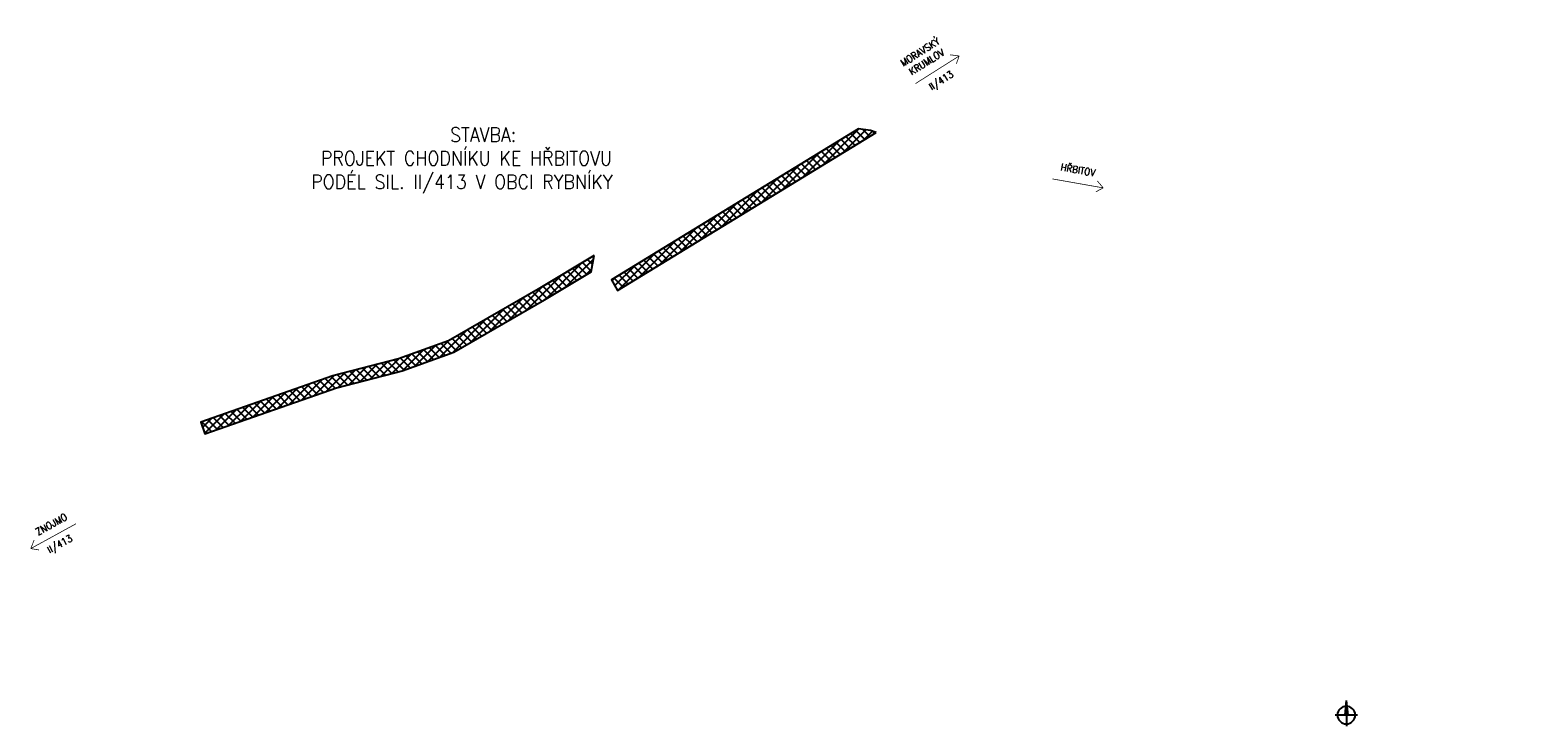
# Model space of a CAD drawing. Header units: millimetres. Extents: x 2148 to 2989, y 1089 to 1483.
import ezdxf

# ---------------------------------------------------------------- set-up
doc = ezdxf.new("R2010")
doc.units = ezdxf.units.MM
doc.layers.add('0_X-Ref_Rozpiska', color=7, linetype='Continuous')
doc.layers.add('PIS-Popis', color=7, linetype='Continuous')
doc.styles.add('ROMANS', font='wromans.shx')

msp = doc.modelspace()

# ---------------------------------------------------------------- linework, layer by layer
at = {"layer": '0_X-Ref_Rozpiska', "linetype": 'Continuous'}
for p, q in [((2892.18, 1103.75), (2891.5, 1095.57)), ((2892.18, 1103.75), (2892.28, 1089.23)), ((2892.18, 1103.75), (2893.02, 1095.57)), ((2892.33, 1102.35), (2892.37, 1095.57)), ((2898.61, 1095.57), (2885.93, 1095.57)), ((2892.47, 1100.96), (2892.51, 1095.57)), ((2892.61, 1099.57), (2892.64, 1095.57)), ((2892.76, 1098.18), (2892.77, 1095.57)), ((2892.9, 1096.79), (2892.91, 1095.57))]:
    msp.add_line(p, q, dxfattribs=at)
msp.add_ellipse((2892.27, 1095.57), major_axis=(3.52, 3.57), ratio=1, start_param=5.491046, end_param=11.774231, dxfattribs=at)
at = {"layer": 'PIS-Popis', "color": 1}
msp.add_lwpolyline([(2467.24, 1355.36), (2435.62, 1336.41), (2384.94, 1307.11), (2356.68, 1296.89), (2319.52, 1287.35), (2244.83, 1261.13), (2247.15, 1254.52), (2321.55, 1280.64), (2358.75, 1290.19), (2387.9, 1300.74), (2439.18, 1330.38), (2465.42, 1346.11)], close=True, dxfattribs=at)
at = {"layer": 'PIS-Popis', "color": 1, "const_width": 0.418}
msp.add_lwpolyline([(2148.78, 1189.67), (2153.41, 1188.91)], dxfattribs=at)

# ---------------------------------------------------------------- texts
at = {"layer": 'PIS-Popis', "char_height": 4, "attachment_point": 1, "style": 'ROMANS', "bg_fill": 3, "box_fill_scale": 1.5, "bg_fill_color": 256, "bg_fill_transparency": 0}
for s, width, insert, rotation in [('\\pi0.82293;{\\Fromans|c238;\\W0.9;\\C2;MORAVSKÝ \\P\\pi2.2801;KRUMLOV}', 28.5602, (2639.01, 1464.98), 32.32596), ('{\\Fromans|c238;\\W0.9;\\C2;ZNOJMO}', 19.8872, (2150.95, 1200.48), 28.76806)]:
    msp.add_mtext_dynamic_manual_height_columns(s, width=width, gutter_width=12.5, heights=[0], dxfattribs=dict(at, insert=insert, rotation=rotation))
at = {"layer": 'PIS-Popis', "insert": (2304.96, 1427.69), "char_height": 8, "attachment_point": 1, "style": 'ROMANS', "bg_fill": 3, "box_fill_scale": 1.2, "bg_fill_color": 256, "bg_fill_transparency": 0}
msp.add_mtext_dynamic_manual_height_columns('\\pi80.831;{\\Fromans|c238;\\W0.9;\\C2;STAVBA:\\P\\pi7.8027;PROJEKT CHODNÍKU KE HŘBITOVU \\P\\pi2.317;PODÉL SIL. II/413 V OBCI RYBNÍKY}', width=200.7483, gutter_width=12.5, heights=[0], dxfattribs=at)

# ---------------------------------------------------------------- next in the draw order: hatches: boundary and pattern name
at = {"layer": 'PIS-Popis'}
h = msp.add_hatch(dxfattribs=at)
h.set_pattern_fill('ANSI37', color=1)
h.paths.add_polyline_path([(2626.59, 1424.87), (2623.35, 1426.06), (2616.55, 1426.94), (2476.9, 1341.54), (2480.45, 1335.63)])
h.paths.add_polyline_path([(2467.24, 1355.36), (2435.62, 1336.41), (2384.94, 1307.11), (2356.68, 1296.89), (2319.52, 1287.35), (2244.83, 1261.13), (2247.15, 1254.52), (2321.55, 1280.64), (2358.75, 1290.19), (2387.9, 1300.74), (2439.18, 1330.38), (2465.42, 1346.11)])

# ---------------------------------------------------------------- next in the draw order: linework, layer by layer
at = {"layer": 'PIS-Popis', "color": 1, "const_width": 0.418}
for points in [[(2648.75, 1452.56), (2673.46, 1468.2)], [(2673.46, 1468.2), (2668.36, 1468.84)], [(2673.46, 1468.2), (2671.89, 1463.77)], [(2148.78, 1189.67), (2174.41, 1203.74)], [(2148.78, 1189.67), (2150.68, 1194.45)]]:
    msp.add_lwpolyline(points, dxfattribs=at)
at = {"layer": 'PIS-Popis', "color": 1}
msp.add_lwpolyline([(2626.59, 1424.87), (2623.35, 1426.06), (2616.55, 1426.94), (2476.9, 1341.54), (2476.9, 1341.54), (2480.45, 1335.63)], close=True, dxfattribs=at)

# ---------------------------------------------------------------- next in the draw order: texts
at = {"layer": 'PIS-Popis', "insert": (2731.17, 1407.42), "char_height": 4, "attachment_point": 1, "rotation": 350.00225, "style": 'ROMANS', "bg_fill": 3, "box_fill_scale": 1.5, "bg_fill_color": 256, "bg_fill_transparency": 0}
msp.add_mtext_dynamic_manual_height_columns('{\\Fromans|c238;\\W0.9;\\C2;HŘBITOV}', width=21.2496, gutter_width=12.5, heights=[0], dxfattribs=at)

# ---------------------------------------------------------------- next in the draw order: linework, layer by layer
at = {"layer": 'PIS-Popis', "color": 1, "const_width": 0.418}
for points in [[(2726.08, 1398.7), (2754.87, 1393.62)], [(2754.87, 1393.62), (2751.54, 1397.54)], [(2754.87, 1393.62), (2750.74, 1391.41)]]:
    msp.add_lwpolyline(points, dxfattribs=at)

# ---------------------------------------------------------------- next in the draw order: texts
at = {"layer": 'PIS-Popis', "char_height": 4, "attachment_point": 1, "style": 'ROMANS', "bg_fill": 3, "box_fill_scale": 1.5, "bg_fill_color": 256, "bg_fill_transparency": 0}
for insert, rotation in [((2655.75, 1452.05), 32.32596), ((2157.56, 1190.44), 28.76806)]:
    msp.add_mtext_dynamic_manual_height_columns('{\\Fromans|c238;\\W0.9;\\C2;II/413}', width=8.8126, gutter_width=12.5, heights=[0], dxfattribs=dict(at, insert=insert, rotation=rotation))

doc.saveas('drawing.dxf')
